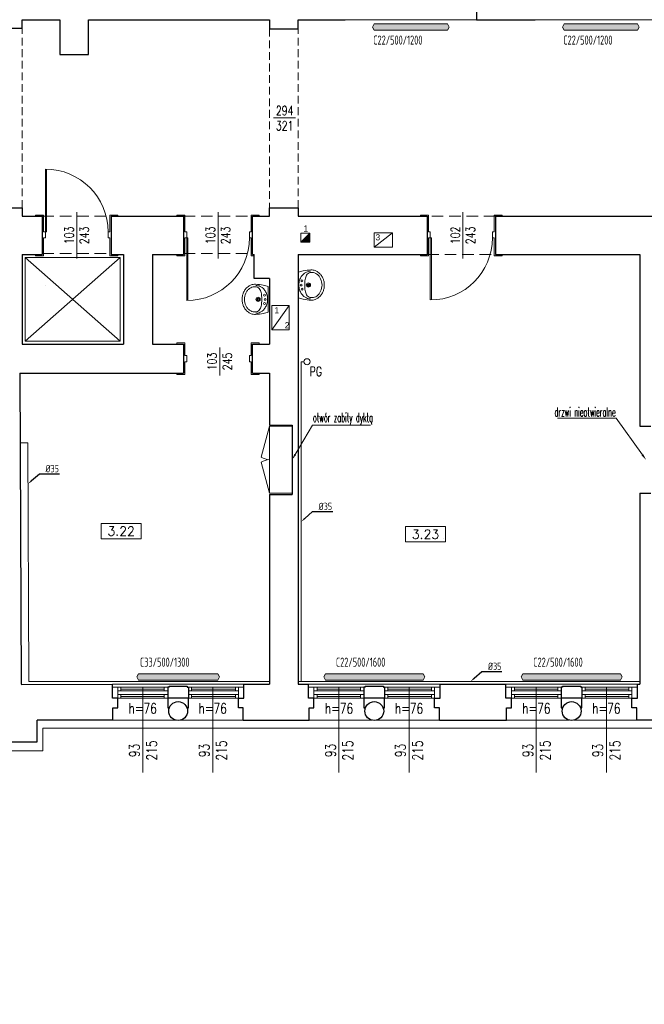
# Model space of a CAD drawing. Header units: millimetres. Extents: x 12584 to 77584, y 9983 to 29820.
# Tile 137 of 176: x 60274 to 61300, y 25055 to 26673. Entities that reach past the tile are written whole.
import ezdxf
from ezdxf import colors
from ezdxf.entities.mleader import LeaderData, LeaderLine
from ezdxf.math import Vec2, Vec3

# ---------------------------------------------------------------- set-up
doc = ezdxf.new("R2010")
doc.units = ezdxf.units.MM
doc.linetypes.add('HIDDEN', pattern=[9.525, 6.35, -3.175])
for name, color, linetype, lineweight in [('m_armatura', 5, 'Continuous', 5), ('m_cienka', 7, 'Continuous', 5), ('m_gaz', 2, 'Continuous', 5), ('m_grzejniki', 5, 'Continuous', 5), ('m_stolarka', 7, 'Continuous', 9), ('m_tekst', 7, 'Continuous', 13), ('m_wentylacja', 1, 'Continuous', 5), ('m_widok', 7, 'Continuous', 9), ('m_ściany', 7, 'Continuous', 30), ('URZADZ', 251, 'Continuous', 5)]:
    doc.layers.add(name, color=color, linetype=linetype, lineweight=lineweight)
doc.styles.add('DIM', font='dim', dxfattribs={"width": 0.75})
doc.styles.add('ROMANS', font='Romans.shx', dxfattribs={"height": 0.2})
doc.styles.get("Standard").update_dxf_attribs({"font": 'arial.ttf'})
doc.styles.add('styl1', font='simplex.shx', dxfattribs={"width": 0.75})
doc.styles.add('WYM', font='simplex.shx', dxfattribs={"width": 0.5})

# ---------------------------------------------------------------- blocks, each defined once
blk = doc.blocks.new('erda')
at = {"layer": 'm_armatura', "color": 0, "linetype": 'Continuous', "lineweight": 9}
blk.add_line((0, 24), (0, -24), dxfattribs=at)
for points in [[(23.4, -26.1, -0.055723), (19.4, -25.7, -0.053355), (15.4, -24.3, -0.068242), (10.6, -21.3, -0.037231), (8, -18.7, -0.035892), (5.9, -15.9, -0.031111), (4.1, -12.8, -0.036961), (2.6, -9.1, -0.075561), (1.3, 0, -0.075561), (2.6, 9, -0.036961), (4.1, 12.8, -0.031111), (5.9, 15.9, -0.035892), (8, 18.7, -0.037231), (10.6, 21.3, -0.068242), (15.4, 24.3, -0.053355), (19.4, 25.6, -0.055723), (23.4, 26.1)], [(24.1, -28.5, 0.089509), (32, -27.1, 0.064128), (37.2, -24.4, 0.048386), (40.8, -21.3, 0.05549), (44.6, -16.4, 0.03039), (46.3, -13.2, 0.02334), (47.4, -10.5, 0.023932), (48.2, -7.6, 0.058495), (49.1, 0, 0.058495), (48.2, 7.6, 0.023932), (47.4, 10.4, 0.02334), (46.3, 13.2, 0.03039), (44.6, 16.3, 0.05549), (40.8, 21.3, 0.048386), (37.2, 24.3, 0.064128), (32, 27.1, 0.089509), (24.1, 28.5)]]:
    blk.add_lwpolyline(points, format="xyb", dxfattribs=at)
blk.add_lwpolyline([(12.3, 0, 0.015482), (12.3, -3.9, 0.012097), (12.7, -8, 0.034288), (13.5, -12.6, 0.041764), (14.9, -16.8, 0.079458), (17, -20.3, 0.107847), (20.4, -22.8, 0.099832), (24.1, -23.6, 0.010449), (26.5, -23.6, 0.078925), (30.8, -22.8, 0.074457), (35, -20.6, 0.072081), (39.2, -16.5, 0.053308), (42.2, -11.6, 0.106485), (44.8, 0, 0.106485), (42.2, 11.5, 0.053308), (39.2, 16.5, 0.072081), (35, 20.6, 0.074457), (30.8, 22.8, 0.078925), (26.5, 23.6, 0.010449), (24.1, 23.6, 0.099832), (20.4, 22.7, 0.107847), (17, 20.3, 0.079458), (14.9, 16.8, 0.041764), (13.5, 12.6, 0.034288), (12.7, 7.9, 0.012097), (12.3, 3.9, 0.015482)], format="xyb", close=True, dxfattribs=at)
for centre, radius in [((5.8, 0), 1.77), ((7.2, 7.9), 1.77), ((19.2, 0), 4), ((19.2, 0), 2.5), ((19.2, 0), 0.236), ((7.3, -7.9), 1.77)]:
    blk.add_circle(centre, radius, dxfattribs=at)
for points, knots in [([(24.1, 28.5), (19.1, 28), (11, 27.1), (3.1, 24.9), (0, 24)], [0, 0, 0, 0, 149.055648, 245.530262, 245.530262, 245.530262, 245.530262]), ([(24.1, -28.5), (19.2, -28), (11, -27.1), (3.1, -24.9), (0, -24)], [0, 0, 0, 0, 147.868586, 245.505724, 245.505724, 245.505724, 245.505724])]:
    blk.add_open_spline(points, degree=3, knots=knots, dxfattribs=at)

msp = doc.modelspace()

# ---------------------------------------------------------------- hatches: boundary and pattern name
at = {"layer": 'm_grzejniki'}
h = msp.add_hatch(color=256, dxfattribs=at)
h.dxf.hatch_style = 1
h.paths.add_polyline_path([(60979.4, 26661.1), (60976.4, 26666.1), (60856.4, 26666.1), (60853.4, 26661.1), (60856.4, 26656.1), (60976.4, 26656.1)])
h = msp.add_hatch(color=256, dxfattribs=at)
h.dxf.hatch_style = 1
h.paths.add_polyline_path([(61291.4, 26661.1), (61288.4, 26666.1), (61168.4, 26666.1), (61165.4, 26661.1), (61168.4, 26656.1), (61288.4, 26656.1)])
h = msp.add_hatch(color=256, dxfattribs=at)
h.dxf.hatch_style = 1
h.paths.add_polyline_path([(60599.4, 25588.1), (60602.4, 25593.1), (60599.4, 25598.1), (60469.4, 25598.1), (60466.4, 25593.1), (60469.4, 25588.1)])
h = msp.add_hatch(color=256, dxfattribs=at)
h.dxf.hatch_style = 1
h.paths.add_polyline_path([(60939.4, 25593.1), (60936.4, 25598.1), (60776.4, 25598.1), (60773.4, 25593.1), (60776.4, 25588.1), (60936.4, 25588.1)])
h = msp.add_hatch(color=256, dxfattribs=at)
h.dxf.hatch_style = 1
h.paths.add_polyline_path([(61263.4, 25593.1), (61260.4, 25598.1), (61100.4, 25598.1), (61097.4, 25593.1), (61100.4, 25588.1), (61260.4, 25588.1)])
at = {"layer": 'm_wentylacja', "ltscale": 2}
msp.add_hatch(color=256, dxfattribs=at).paths.add_polyline_path([(60750.8, 26307.5), (60750.8, 26322.5), (60735.8, 26307.5)])

# ---------------------------------------------------------------- linework, layer by layer
at = {"layer": 'm_cienka', "linetype": 'HIDDEN', "ltscale": 2}
for p, q in [((60278.4, 26364.1), (60278.4, 26659.1)), ((60684.4, 26658.1), (60684.4, 26364.1)), ((60731.4, 26364.1), (60731.4, 26658.1))]:
    msp.add_line(p, q, dxfattribs=at)
at = {"layer": 'm_cienka', "ltscale": 2}
for p, q in [((60727.3, 26511.8), (60691.2, 26511.8)), ((60367.9, 26356.8), (60367.9, 26280.6)), ((60599.9, 26356.8), (60599.9, 26280.6)), ((61001.9, 26356.8), (61001.9, 26280.6)), ((60602.6, 26134.4), (60602.6, 26088.3))]:
    msp.add_line(p, q, dxfattribs=at)
at = {"layer": 'm_cienka', "linetype": 'HIDDEN', "ltscale": 3}
for p, q in [((60311.4, 26350.1), (60424.4, 26350.1)), ((60543.4, 26350.1), (60656.4, 26350.1)), ((61055.4, 26350.1), (60943.4, 26350.1)), ((60311.4, 26289.1), (60424.4, 26289.1)), ((60543.4, 26289.1), (60656.4, 26289.1)), ((60943.4, 26287.1), (61055.4, 26287.1))]:
    msp.add_line(p, q, dxfattribs=at)
at = {"layer": 'm_cienka'}
for p, q in [((60283.4, 26282.1), (60439.4, 26282.1)), ((60283.4, 26282.1), (60283.4, 26145.1)), ((60283.4, 26145.1), (60439.4, 26282.1)), ((60283.4, 26282.1), (60439.4, 26145.1)), ((60439.4, 26282.1), (60439.4, 26145.1)), ((60283.4, 26145.1), (60439.4, 26145.1)), ((60670.6, 25954.2), (60684.4, 26005.1)), ((60684.4, 26005.1), (60721.4, 26005.1)), ((60684.4, 26005.1), (60684.4, 25895.1)), ((60721.4, 26005.1), (60721.4, 25895.1)), ((60670.6, 25946), (60684.4, 25895.1)), ((60684.4, 25895.1), (60721.4, 25895.1)), ((60407.8, 25845.2), (60407.8, 25820.2)), ((60473.8, 25845.2), (60407.8, 25845.2)), ((60473.8, 25820.2), (60473.8, 25845.2)), ((60907.5, 25840.1), (60907.5, 25815.1)), ((60973.5, 25840.1), (60907.5, 25840.1)), ((60973.5, 25815.1), (60973.5, 25840.1)), ((60407.8, 25820.2), (60473.8, 25820.2)), ((60907.5, 25815.1), (60973.5, 25815.1))]:
    msp.add_line(p, q, dxfattribs=at)
at = {"layer": 'm_cienka', "ltscale": 3}
for p, q in [((60476.4, 25576.1), (60476.4, 25436.1)), ((60591.4, 25576.1), (60591.4, 25436.1)), ((60798.4, 25576.1), (60798.4, 25436.1)), ((60913.4, 25576.1), (60913.4, 25436.1)), ((61122.4, 25576.1), (61122.4, 25436.1)), ((61237.4, 25576.1), (61237.4, 25436.1))]:
    msp.add_line(p, q, dxfattribs=at)
at = {"layer": 'm_cienka', "ltscale": 2}
msp.add_lwpolyline([(59815.4, 25471.8), (60312.4, 25471.8), (60312.4, 25508.7), (62006.4, 25508.7), (62006.4, 25055.2), (63134.4, 25055.2), (63134.4, 26247.3), (63241.4, 26247.3), (63241.4, 26771.3), (63134.4, 26771.3), (63134.4, 27968.3), (62007.4, 27968.3), (62007.4, 26754.6), (60753.4, 26754.6), (60753.4, 27748.3), (59446.2, 27748.3)], dxfattribs=at)
for centre, start, end in [((60687.6, 25986.3), 242.051, 264.8838), ((60687.6, 25913.9), 95.1162, 117.949)]:
    msp.add_arc(centre, 36.4, start, end, dxfattribs=at)
at = {"layer": 'm_gaz'}
for points in [[(60731.4, 25585.6), (60736.4, 25585.6), (60736.4, 26111)], [(60736.4, 26111), (60741, 26111)], [(60274.9, 25977.8), (60287.6, 25977.8), (60289.1, 25585.6)], [(60289.1, 25585.6), (60684.4, 25585.6)], [(60736.4, 25585.6), (61292.4, 25585.6)]]:
    msp.add_lwpolyline(points, dxfattribs=at)
msp.add_circle((60746, 26111), 5, dxfattribs=at)
at = {"layer": 'm_grzejniki'}
for p, q in [((60853.4, 26661.1), (60856.4, 26666.1)), ((60856.4, 26666.1), (60976.4, 26666.1)), ((60979.4, 26661.1), (60976.4, 26666.1)), ((61165.4, 26661.1), (61168.4, 26666.1)), ((61168.4, 26666.1), (61288.4, 26666.1)), ((61291.4, 26661.1), (61288.4, 26666.1)), ((60853.4, 26661.1), (60856.4, 26656.1)), ((60856.4, 26656.1), (60976.4, 26656.1)), ((60979.4, 26661.1), (60976.4, 26656.1)), ((61165.4, 26661.1), (61168.4, 26656.1)), ((61168.4, 26656.1), (61288.4, 26656.1)), ((61291.4, 26661.1), (61288.4, 26656.1)), ((60466.4, 25593.1), (60469.4, 25598.1)), ((60469.4, 25598.1), (60599.4, 25598.1)), ((60602.4, 25593.1), (60599.4, 25598.1)), ((60773.4, 25593.1), (60776.4, 25598.1)), ((60776.4, 25598.1), (60936.4, 25598.1)), ((60939.4, 25593.1), (60936.4, 25598.1)), ((61097.4, 25593.1), (61100.4, 25598.1)), ((61100.4, 25598.1), (61260.4, 25598.1)), ((61263.4, 25593.1), (61260.4, 25598.1)), ((60466.4, 25593.1), (60469.4, 25588.1)), ((60469.4, 25588.1), (60599.4, 25588.1)), ((60602.4, 25593.1), (60599.4, 25588.1)), ((60773.4, 25593.1), (60776.4, 25588.1)), ((60776.4, 25588.1), (60936.4, 25588.1)), ((60939.4, 25593.1), (60936.4, 25588.1)), ((61097.4, 25593.1), (61100.4, 25588.1)), ((61100.4, 25588.1), (61260.4, 25588.1)), ((61263.4, 25593.1), (61260.4, 25588.1))]:
    msp.add_line(p, q, dxfattribs=at)
at = {"layer": 'm_stolarka', "ltscale": 2}
for p, q in [((60316.4, 26324.6), (60316.4, 26427.6)), ((60318.4, 26324.6), (60318.4, 26427.6)), ((60313.4, 26352.1), (60300.4, 26352.1)), ((60300.4, 26352.1), (60300.4, 26350.1)), ((60313.4, 26352.1), (60313.4, 26350.1)), ((60313.4, 26352.1), (60313.4, 26324.6)), ((60422.4, 26352.1), (60435.4, 26352.1)), ((60422.4, 26352.1), (60422.4, 26350.1)), ((60422.4, 26352.1), (60422.4, 26324.6)), ((60435.4, 26352.1), (60435.4, 26350.1)), ((60545.4, 26352.1), (60532.4, 26352.1)), ((60532.4, 26352.1), (60532.4, 26350.1)), ((60545.4, 26352.1), (60545.4, 26350.1)), ((60545.4, 26352.1), (60545.4, 26324.6)), ((60654.4, 26352.1), (60667.4, 26352.1)), ((60654.4, 26352.1), (60654.4, 26350.1)), ((60654.4, 26352.1), (60654.4, 26324.6)), ((60667.4, 26352.1), (60667.4, 26350.1)), ((60945.4, 26352.1), (60932.4, 26352.1)), ((60932.4, 26352.1), (60932.4, 26350.1)), ((60945.4, 26352.1), (60945.4, 26350.1)), ((60945.4, 26352.1), (60945.4, 26324.6)), ((61053.4, 26352.1), (61066.4, 26352.1)), ((61053.4, 26352.1), (61053.4, 26350.1)), ((61053.4, 26352.1), (61053.4, 26324.6)), ((61066.4, 26352.1), (61066.4, 26350.1)), ((60313.4, 26324.6), (60316.4, 26324.6)), ((60316.4, 26324.6), (60316.4, 26314.6)), ((60318.4, 26324.6), (60316.4, 26324.6)), ((60422.4, 26324.6), (60419.4, 26324.6)), ((60419.4, 26324.6), (60419.4, 26314.6)), ((60545.4, 26324.6), (60548.4, 26324.6)), ((60548.4, 26324.6), (60548.4, 26314.6)), ((60654.4, 26324.6), (60651.4, 26324.6)), ((60651.4, 26324.6), (60651.4, 26314.6)), ((60945.4, 26324.6), (60948.4, 26324.6)), ((60948.4, 26324.6), (60948.4, 26314.6)), ((61053.4, 26324.6), (61050.4, 26324.6)), ((61050.4, 26324.6), (61050.4, 26314.6)), ((60316.4, 26314.6), (60313.4, 26314.6)), ((60313.4, 26314.6), (60313.4, 26285.1)), ((60419.4, 26314.6), (60422.4, 26314.6)), ((60419.4, 26314.6), (60419.4, 26314.6)), ((60422.4, 26314.6), (60422.4, 26285.1)), ((60548.4, 26314.6), (60545.4, 26314.6)), ((60545.4, 26314.6), (60545.4, 26285.1)), ((60548.4, 26314.6), (60548.4, 26211.6)), ((60550.4, 26314.6), (60548.4, 26314.6)), ((60550.4, 26314.6), (60550.4, 26211.6)), ((60651.4, 26314.6), (60654.4, 26314.6)), ((60651.4, 26314.6), (60651.4, 26314.6)), ((60654.4, 26314.6), (60654.4, 26285.1)), ((60948.4, 26314.6), (60945.4, 26314.6)), ((60945.4, 26314.6), (60945.4, 26285.1)), ((60950.4, 26314.6), (60948.4, 26314.6)), ((61050.4, 26314.6), (61053.4, 26314.6)), ((61050.4, 26314.6), (61050.4, 26314.6)), ((61053.4, 26314.6), (61053.4, 26285.1)), ((60300.4, 26285.1), (60300.4, 26287.1)), ((60313.4, 26285.1), (60300.4, 26285.1)), ((60422.4, 26285.1), (60435.4, 26285.1)), ((60435.4, 26285.1), (60435.4, 26287.1)), ((60532.4, 26285.1), (60532.4, 26287.1)), ((60545.4, 26285.1), (60532.4, 26285.1)), ((60654.4, 26285.1), (60659.4, 26285.1)), ((60932.4, 26285.1), (60932.4, 26287.1)), ((60945.4, 26285.1), (60932.4, 26285.1)), ((61053.4, 26285.1), (61066.4, 26285.1)), ((61066.4, 26285.1), (61066.4, 26287.1)), ((60316.4, 26237.1), (60316.4, 26237.1)), ((60548.4, 26237.1), (60548.4, 26237.1)), ((60545.4, 26142.1), (60532.4, 26142.1)), ((60532.4, 26142.1), (60532.4, 26140.1)), ((60545.4, 26142.1), (60545.4, 26140.1)), ((60545.4, 26142.1), (60545.4, 26121.1)), ((60654.4, 26142.1), (60667.4, 26142.1)), ((60654.4, 26142.1), (60654.4, 26140.1)), ((60654.4, 26142.1), (60654.4, 26121.1)), ((60667.4, 26142.1), (60667.4, 26140.1)), ((60545.4, 26121.1), (60548.4, 26121.1)), ((60548.4, 26121.1), (60548.4, 26111.1)), ((60654.4, 26121.1), (60651.4, 26121.1)), ((60651.4, 26121.1), (60651.4, 26111.1)), ((60548.4, 26111.1), (60545.4, 26111.1)), ((60545.4, 26111.1), (60545.4, 26090.1)), ((60651.4, 26111.1), (60654.4, 26111.1)), ((60651.4, 26111.1), (60651.4, 26111.1)), ((60654.4, 26111.1), (60654.4, 26090.1)), ((60532.4, 26090.1), (60532.4, 26092.1)), ((60545.4, 26090.1), (60532.4, 26090.1)), ((60654.4, 26090.1), (60667.4, 26090.1)), ((60667.4, 26090.1), (60667.4, 26092.1))]:
    msp.add_line(p, q, dxfattribs=at)
at = {"layer": 'm_stolarka'}
for p, q in [((60948.4, 26314.6), (60948.4, 26212.6)), ((60950.4, 26314.6), (60950.4, 26212.6)), ((61050.4, 26314.6), (61050.4, 26314.6)), ((60948.4, 26212.6), (60948.4, 26212.6)), ((60470.6, 25825.9), (60470.6, 25825.9)), ((60970.4, 25820.8), (60970.4, 25820.8)), ((60517.4, 25576.1), (60435.4, 25576.1)), ((60517.4, 25570.1), (60435.4, 25570.1)), ((60517.4, 25564.1), (60435.4, 25564.1)), ((60440.4, 25570.1), (60440.4, 25576.1)), ((60511.5, 25573.1), (60440.4, 25573.1)), ((60440.4, 25564.1), (60440.4, 25558.1)), ((60511.5, 25570.1), (60511.5, 25576.1)), ((60511.5, 25564.1), (60511.5, 25558.1)), ((60633.4, 25576.1), (60551.4, 25576.1)), ((60633.4, 25570.1), (60551.4, 25570.1)), ((60633.4, 25564.1), (60551.4, 25564.1)), ((60556.4, 25570.1), (60556.4, 25576.1)), ((60628.4, 25573.1), (60556.4, 25573.1)), ((60556.4, 25564.1), (60556.4, 25558.1)), ((60628.4, 25570.1), (60628.4, 25576.1)), ((60628.4, 25564.1), (60628.4, 25558.1)), ((60839.4, 25576.1), (60757.4, 25576.1)), ((60839.4, 25570.1), (60757.4, 25570.1)), ((60839.4, 25564.1), (60757.4, 25564.1)), ((60762.4, 25570.1), (60762.4, 25576.1)), ((60833.5, 25573.1), (60762.4, 25573.1)), ((60762.4, 25564.1), (60762.4, 25558.1)), ((60833.5, 25570.1), (60833.5, 25576.1)), ((60833.5, 25564.1), (60833.5, 25558.1)), ((60955.4, 25576.1), (60873.4, 25576.1)), ((60955.4, 25570.1), (60873.4, 25570.1)), ((60955.4, 25564.1), (60873.4, 25564.1)), ((60878.4, 25570.1), (60878.4, 25576.1)), ((60950.4, 25573.1), (60878.4, 25573.1)), ((60878.4, 25564.1), (60878.4, 25558.1)), ((60950.4, 25570.1), (60950.4, 25576.1)), ((60950.4, 25564.1), (60950.4, 25558.1)), ((61163.4, 25576.1), (61081.4, 25576.1)), ((61163.4, 25570.1), (61081.4, 25570.1)), ((61163.4, 25564.1), (61081.4, 25564.1)), ((61086.4, 25570.1), (61086.4, 25576.1)), ((61157.5, 25573.1), (61086.4, 25573.1)), ((61086.4, 25564.1), (61086.4, 25558.1)), ((61157.5, 25570.1), (61157.5, 25576.1)), ((61157.5, 25564.1), (61157.5, 25558.1)), ((61279.4, 25576.1), (61197.4, 25576.1)), ((61279.4, 25570.1), (61197.4, 25570.1)), ((61279.4, 25564.1), (61197.4, 25564.1)), ((61202.4, 25570.1), (61202.4, 25576.1)), ((61274.4, 25573.1), (61202.4, 25573.1)), ((61202.4, 25564.1), (61202.4, 25558.1)), ((61274.4, 25570.1), (61274.4, 25576.1)), ((61274.4, 25564.1), (61274.4, 25558.1)), ((60517.4, 25558.1), (60435.4, 25558.1)), ((60440.4, 25561.1), (60511.5, 25561.1)), ((60633.4, 25558.1), (60551.4, 25558.1)), ((60556.4, 25561.1), (60628.4, 25561.1)), ((60839.4, 25558.1), (60757.4, 25558.1)), ((60762.4, 25561.1), (60833.5, 25561.1)), ((60955.4, 25558.1), (60873.4, 25558.1)), ((60878.4, 25561.1), (60950.4, 25561.1)), ((61163.4, 25558.1), (61081.4, 25558.1)), ((61086.4, 25561.1), (61157.5, 25561.1)), ((61279.4, 25558.1), (61197.4, 25558.1)), ((61202.4, 25561.1), (61274.4, 25561.1))]:
    msp.add_line(p, q, dxfattribs=at)
for points in [[(60426.4, 25576.1), (60435.4, 25576.1), (60435.4, 25558.1), (60426.4, 25558.1)], [(60642.4, 25576.1), (60633.4, 25576.1), (60633.4, 25558.1), (60642.4, 25558.1)], [(60748.4, 25576.1), (60757.4, 25576.1), (60757.4, 25558.1), (60748.4, 25558.1)], [(60964.4, 25576.1), (60955.4, 25576.1), (60955.4, 25558.1), (60964.4, 25558.1)], [(61072.4, 25576.1), (61081.4, 25576.1), (61081.4, 25558.1), (61072.4, 25558.1)], [(61288.4, 25576.1), (61279.4, 25576.1), (61279.4, 25558.1), (61288.4, 25558.1)]]:
    msp.add_lwpolyline(points, close=True, dxfattribs=at)
at = {"layer": 'm_stolarka', "ltscale": 2}
for centre, start, end in [((60316.4, 26324.6), 0, 90), ((60548.4, 26314.6), 270, 0)]:
    msp.add_arc(centre, 103, start, end, dxfattribs=at)
at = {"layer": 'm_stolarka'}
msp.add_arc((60948.4, 26314.6), 102, 270, 0, dxfattribs=at)
at = {"layer": 'm_wentylacja', "ltscale": 2}
for p, q in [((60750.8, 26322.5), (60735.8, 26307.5)), ((60716.4, 26203.5), (60688.4, 26163.5))]:
    msp.add_line(p, q, dxfattribs=at)
at = {"layer": 'm_wentylacja'}
for p, q in [((60856.4, 26299.1), (60856.4, 26323.1)), ((60886.4, 26323.1), (60856.4, 26323.1)), ((60856.4, 26299.1), (60886.4, 26323.1)), ((60886.4, 26299.1), (60886.4, 26323.1)), ((60856.4, 26299.1), (60886.4, 26299.1))]:
    msp.add_line(p, q, dxfattribs=at)
at = {"layer": 'm_wentylacja', "ltscale": 2}
for points in [[(60735.8, 26322.5), (60735.8, 26307.5), (60750.8, 26307.5), (60750.8, 26322.5)], [(60688.4, 26163.5), (60716.4, 26163.5), (60716.4, 26203.5), (60688.4, 26203.5)]]:
    msp.add_lwpolyline(points, close=True, dxfattribs=at)
at = {"layer": 'm_widok'}
for p, q in [((60808.4, 26673.1), (61024.4, 26673.1)), ((61120.4, 26673.1), (61336.4, 26673.1)), ((60426.4, 25581.1), (60642.4, 25581.1)), ((60748.4, 25581.1), (60964.4, 25581.1)), ((61072.4, 25581.1), (61288.4, 25581.1)), ((60530.5, 25522.1), (60427.4, 25522.1)), ((60641.4, 25522.1), (60538.3, 25522.1)), ((60852.5, 25522.1), (60749.4, 25522.1)), ((60963.4, 25522.1), (60860.3, 25522.1)), ((61176.5, 25522.1), (61073.4, 25522.1)), ((61287.4, 25522.1), (61184.3, 25522.1))]:
    msp.add_line(p, q, dxfattribs=at)
at = {"layer": 'm_ściany'}
for p, q in [((61024.4, 26696.1), (61024.4, 26673.1)), ((60278.4, 26659.1), (60278.4, 26673.1)), ((60278.4, 26673.1), (60340.4, 26673.1)), ((60340.4, 26673.1), (60340.4, 26616.1)), ((60387.4, 26673.1), (60684.4, 26673.1)), ((60387.4, 26616.1), (60387.4, 26673.1)), ((60684.4, 26673.1), (60684.4, 26658.1)), ((60731.4, 26658.1), (60731.4, 26673.1)), ((60731.4, 26673.1), (60808.4, 26673.1)), ((60230.4, 26659.1), (60278.4, 26659.1)), ((60684.4, 26658.1), (60731.4, 26658.1)), ((60340.4, 26616.1), (60387.4, 26616.1)), ((60230.4, 26364.1), (60278.4, 26364.1)), ((60278.4, 26364.1), (60278.4, 26350.1)), ((60684.4, 26350.1), (60684.4, 26364.1)), ((60684.4, 26364.1), (60731.4, 26364.1)), ((60731.4, 26364.1), (60731.4, 26350.1)), ((60278.4, 26350.1), (60311.4, 26350.1)), ((60311.4, 26350.1), (60311.4, 26287.1)), ((60424.4, 26350.1), (60424.4, 26287.1)), ((60424.4, 26350.1), (60543.4, 26350.1)), ((60543.4, 26350.1), (60543.4, 26287.1)), ((60656.4, 26350.1), (60684.4, 26350.1)), ((60656.4, 26287.1), (60656.4, 26350.1)), ((60731.4, 26350.1), (60943.4, 26350.1)), ((60943.4, 26350.1), (60943.4, 26287.1)), ((61055.4, 26350.1), (61055.4, 26287.1)), ((61055.4, 26350.1), (61621.4, 26350.1)), ((60278.4, 26287.1), (60311.4, 26287.1)), ((60278.4, 26287.1), (60278.4, 26140.1)), ((60424.4, 26287.1), (60444.4, 26287.1)), ((60444.4, 26287.1), (60444.4, 26140.1)), ((60492.4, 26287.1), (60543.4, 26287.1)), ((60492.4, 26287.1), (60492.4, 26140.1)), ((60656.4, 26287.1), (60659.4, 26287.1)), ((60731.4, 26287.1), (60886.4, 26287.1)), ((60731.4, 26287.1), (60731.4, 26007.1)), ((60886.4, 26287.1), (60943.4, 26287.1)), ((61055.4, 26287.1), (61292.4, 26287.1)), ((61292.4, 26287.1), (61292.4, 26005.1)), ((60684.4, 26248.1), (60684.4, 26140.1)), ((60278.4, 26140.1), (60444.4, 26140.1)), ((60492.4, 26140.1), (60543.4, 26140.1)), ((60543.4, 26140.1), (60543.4, 26092.1)), ((60656.4, 26092.1), (60656.4, 26140.1)), ((60656.4, 26140.1), (60684.4, 26140.1)), ((60274.4, 26092.1), (60543.4, 26092.1)), ((60274.4, 26092.1), (60276.4, 25581.1)), ((60656.4, 26092.1), (60684.4, 26092.1)), ((60684.4, 26092.1), (60684.4, 26007.1)), ((60684.4, 26007.1), (60721.4, 26007.1)), ((60731.4, 26007.1), (60731.4, 25581.1)), ((60684.4, 25893.1), (60721.4, 25893.1)), ((60684.4, 25893.1), (60684.4, 25581.1)), ((61292.4, 25895.1), (61292.4, 25581.1)), ((60276.4, 25580.5), (60426.4, 25581.1)), ((60426.4, 25558.1), (60426.4, 25581.1)), ((60642.4, 25581.1), (60684.4, 25581.1)), ((60642.4, 25558.1), (60642.4, 25581.1)), ((60731.4, 25581.1), (60748.4, 25581.1)), ((60748.4, 25558.1), (60748.4, 25581.1)), ((60964.4, 25558.1), (60964.4, 25581.1)), ((61072.4, 25558.1), (61072.4, 25581.1)), ((61288.4, 25558.1), (61288.4, 25581.1)), ((60435.4, 25558.1), (60426.4, 25558.1)), ((60435.4, 25542.1), (60435.4, 25558.1)), ((60517.4, 25558.1), (60517.4, 25542.1)), ((60551.4, 25558.1), (60517.4, 25558.1)), ((60551.4, 25542.1), (60551.4, 25558.1)), ((60633.4, 25542.1), (60633.4, 25558.1)), ((60633.4, 25558.1), (60642.4, 25558.1)), ((60757.4, 25558.1), (60748.4, 25558.1)), ((60757.4, 25542.1), (60757.4, 25558.1)), ((60839.4, 25558.1), (60839.4, 25542.1)), ((60873.4, 25558.1), (60839.4, 25558.1)), ((60873.4, 25542.1), (60873.4, 25558.1)), ((60955.4, 25542.1), (60955.4, 25558.1)), ((60955.4, 25558.1), (60964.4, 25558.1)), ((61081.4, 25558.1), (61072.4, 25558.1)), ((61081.4, 25542.1), (61081.4, 25558.1)), ((61163.4, 25558.1), (61163.4, 25542.1)), ((61197.4, 25558.1), (61163.4, 25558.1)), ((61197.4, 25542.1), (61197.4, 25558.1)), ((61279.4, 25542.1), (61279.4, 25558.1)), ((61279.4, 25558.1), (61288.4, 25558.1)), ((60427.4, 25522.1), (60427.4, 25542.1)), ((60427.4, 25542.1), (60435.4, 25542.1)), ((60517.4, 25542.1), (60519.7, 25542.1)), ((60549.1, 25542.1), (60551.4, 25542.1)), ((60641.4, 25542.1), (60633.4, 25542.1)), ((60641.4, 25522.1), (60641.4, 25542.1)), ((60749.4, 25522.1), (60749.4, 25542.1)), ((60749.4, 25542.1), (60757.4, 25542.1)), ((60839.4, 25542.1), (60841.7, 25542.1)), ((60871.1, 25542.1), (60873.4, 25542.1)), ((60963.4, 25542.1), (60955.4, 25542.1)), ((60963.4, 25522.1), (60963.4, 25542.1)), ((61073.4, 25522.1), (61073.4, 25542.1)), ((61073.4, 25542.1), (61081.4, 25542.1)), ((61163.4, 25542.1), (61165.7, 25542.1)), ((61195.1, 25542.1), (61197.4, 25542.1)), ((61287.4, 25542.1), (61279.4, 25542.1)), ((61287.4, 25522.1), (61287.4, 25542.1)), ((60302.9, 25486.3), (60302.9, 25522.1)), ((60427.4, 25522.1), (60302.9, 25522.1)), ((60424.4, 25522.1), (60424.4, 25522.1)), ((60641.4, 25522.1), (60749.4, 25522.1)), ((60641.4, 25522.1), (60641.4, 25522.1)), ((60746.4, 25522.1), (60746.4, 25522.1)), ((60963.4, 25522.1), (60963.4, 25522.1)), ((61070.4, 25522.1), (61070.4, 25522.1)), ((61396.4, 25522.1), (61287.4, 25522.1)), ((61287.4, 25522.1), (61287.4, 25522.1)), ((60227.4, 25486.3), (60302.9, 25486.3))]:
    msp.add_line(p, q, dxfattribs=at)
at = {"layer": 'm_ściany', "ltscale": 3}
for p, q in [((61024.4, 26673.1), (61120.4, 26673.1)), ((60659.4, 26248.1), (60659.4, 26287.1)), ((60684.4, 26248.1), (60659.4, 26248.1)), ((60721.4, 26007.1), (60721.4, 25893.1)), ((61292.4, 26005.1), (61310.4, 26005.1)), ((61292.4, 25895.1), (61310.4, 25895.1)), ((60964.4, 25581.1), (61072.4, 25581.1)), ((61288.4, 25581.1), (61292.4, 25581.1)), ((60519.4, 25576.1), (60517.4, 25576.1)), ((60517.4, 25576.1), (60517.4, 25558.1)), ((60519.4, 25578.1), (60519.4, 25576.1)), ((60519.4, 25578.1), (60549.4, 25578.1)), ((60549.4, 25578.1), (60549.4, 25576.1)), ((60549.4, 25576.1), (60551.4, 25576.1)), ((60551.4, 25576.1), (60551.4, 25558.1)), ((60841.4, 25576.1), (60839.4, 25576.1)), ((60839.4, 25576.1), (60839.4, 25558.1)), ((60841.4, 25578.1), (60841.4, 25576.1)), ((60841.4, 25578.1), (60871.4, 25578.1)), ((60871.4, 25578.1), (60871.4, 25576.1)), ((60871.4, 25576.1), (60873.4, 25576.1)), ((60873.4, 25576.1), (60873.4, 25558.1)), ((61165.4, 25576.1), (61163.4, 25576.1)), ((61163.4, 25576.1), (61163.4, 25558.1)), ((61165.4, 25578.1), (61165.4, 25576.1)), ((61165.4, 25578.1), (61195.4, 25578.1)), ((61195.4, 25578.1), (61195.4, 25576.1)), ((61195.4, 25576.1), (61197.4, 25576.1)), ((61197.4, 25576.1), (61197.4, 25558.1)), ((60963.4, 25522.1), (61073.4, 25522.1))]:
    msp.add_line(p, q, dxfattribs=at)
at = {"layer": 'm_ściany'}
for centre in [(60534.4, 25537.1), (60856.4, 25537.1), (61180.4, 25537.1)]:
    msp.add_circle(centre, 15.5, dxfattribs=at)

# ---------------------------------------------------------------- block references
at = {"layer": 'URZADZ', "color": 5, "zscale": 0.875}
for p, xscale, yscale in [((60731.4, 26237.1), 0.875, 0.875), ((60682.4, 26213.6), -0.875, 0.8750000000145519)]:
    msp.add_blockref('erda', p, dxfattribs=dict(at, xscale=xscale, yscale=yscale))

# ---------------------------------------------------------------- texts
at = {"layer": 'm_gaz', "insert": (60750.3, 26102.6), "char_height": 15, "attachment_point": 1, "style": 'styl1'}
msp.add_mtext_dynamic_manual_height_columns('PG', width=324.979, gutter_width=75, heights=[0], dxfattribs=at)
at = {"layer": 'm_tekst', "char_height": 15}
for s, width, gutter_width, insert, attachment_point, style in [('C22/500/1200', 324.979, 75, (60854.6, 26647.1), 1, 'DIM'), ('C22/500/1200', 324.979, 75, (61166.6, 26647.1), 1, 'DIM'), ('3.22', 50, 1, (60440.8, 25832.7), 5, 'ROMANS'), ('3.23', 50, 1, (60940.5, 25827.6), 5, 'ROMANS'), ('C33/500/1300', 324.979, 75, (60471.6, 25624.9), 1, 'DIM'), ('C22/500/1600', 324.979, 75, (60793.3, 25624.9), 1, 'DIM'), ('C22/500/1600', 324.979, 75, (61117.3, 25624.9), 1, 'DIM')]:
    msp.add_mtext_dynamic_manual_height_columns(s, width=width, gutter_width=gutter_width, heights=[0], dxfattribs=dict(at, insert=insert, attachment_point=attachment_point, style=style))
at = {"layer": 'm_tekst', "ltscale": 3, "attachment_point": 5, "style": 'styl1'}
for s, width, insert, char_height in [('294\\P321', 53.057, (60709.3, 26511.3), 15), ('h=76', 67.252, (60476.3, 25541.5), 17), ('h=76', 67.252, (60591.2, 25541.5), 17), ('h=76', 67.252, (60798.3, 25541.5), 17), ('h=76', 67.252, (60913.2, 25541.5), 17), ('h=76', 67.252, (61122.3, 25541.5), 17), ('h=76', 67.252, (61237.2, 25541.5), 17)]:
    msp.add_mtext_dynamic_manual_height_columns(s, width=width, gutter_width=350, heights=[0], dxfattribs=dict(at, insert=insert, char_height=char_height))
at = {"layer": 'm_tekst', "ltscale": 3, "attachment_point": 5, "rotation": 90, "style": 'styl1'}
for s, width, insert, char_height in [('103\\P243', 53.057, (60367.9, 26318.7), 15), ('103\\P243', 53.057, (60599.9, 26318.7), 15), ('102\\P243', 53.057, (61001.9, 26318.7), 15), ('103\\P245', 53.057, (60602.6, 26111.4), 15), ('93\\P215', 67.252, (60476.8, 25472.4), 17), ('93\\P215', 67.252, (60591.4, 25472.4), 17), ('93\\P215', 67.252, (60798.8, 25472.4), 17), ('93\\P215', 67.252, (60913.4, 25472.4), 17), ('93\\P215', 67.252, (61122.8, 25472.4), 17), ('93\\P215', 67.252, (61237.4, 25472.4), 17)]:
    msp.add_mtext_dynamic_manual_height_columns(s, width=width, gutter_width=350, heights=[0], dxfattribs=dict(at, insert=insert, char_height=char_height))
at = {"layer": 'm_wentylacja', "color": 1, "ltscale": 2, "char_height": 10, "width": 70.617, "attachment_point": 1}
for s, insert in [('1', (60740.1, 26335)), ('3', (60858.3, 26320.5)), ('1', (60692.4, 26200.6)), ('2', (60709.4, 26176.1))]:
    msp.add_mtext(s, dxfattribs=dict(at, insert=insert))

# ---------------------------------------------------------------- leaders
at = {"layer": 'm_cienka', "ltscale": 3}
ml = msp.add_multileader_mtext('Standard', dxfattribs=at)
ml.set_content('drzwi nieotwieralne', color=7, style='WYM')
ml.set_leader_properties(color=256, linetype='ByLayer', lineweight=-1)
ml.build(insert=Vec2(0, 0))
ml.multileader.update_dxf_attribs({"text_left_attachment_type": 5, "text_right_attachment_type": 5, "dogleg_length": 0.36, "arrow_head_size": 10})
ctx = ml.context
ctx.base_point, ctx.char_height, ctx.arrow_head_size, ctx.landing_gap_size, ctx.plane_origin = Vec3(61147.4, 26018.1), 15, 10, 0.09, Vec3(61302.4, 25950.1)
ctx.left_attachment, ctx.right_attachment, ctx.text_align_type = 5, 5, 2
notes = []
notes.append((ctx, [(0, (1, 1, 0), (61253.3, 26018.1), (-1, 0), 0.36, [(0, [(61302.4, 25950.1)], 0, [])])]))
ctx.mtext.insert, ctx.mtext.alignment, ctx.mtext.flow_direction = Vec3(61252.8, 26036.1), 3, 5
ml = msp.add_multileader_mtext('Standard', dxfattribs=at)
ml.set_content('otwór zabity dyktą', color=7, style='WYM')
ml.set_leader_properties(color=256, linetype='ByLayer', lineweight=-1)
ml.build(insert=Vec2(0, 0))
ml.multileader.update_dxf_attribs({"text_left_attachment_type": 5, "text_right_attachment_type": 5, "dogleg_length": 0.36, "arrow_head_size": 10})
ctx = ml.context
ctx.base_point, ctx.char_height, ctx.arrow_head_size, ctx.landing_gap_size, ctx.plane_origin = Vec3(60755.5, 26006.9), 15, 10, 0.09, Vec3(60721.4, 25950.1)
ctx.left_attachment, ctx.right_attachment = 5, 5
notes.append((ctx, [(0, (1, 1, 0), (60755.2, 26006.9), (1, 0), 0.36, [(0, [(60721.4, 25950.1)], 0, [])])]))
ctx.mtext.insert, ctx.mtext.flow_direction = Vec3(60755.6, 26026.9), 5
at = {"layer": 'm_gaz'}
ml = msp.add_multileader_mtext('Standard', dxfattribs=at)
ml.set_content('%%C35', color=256, style='DIM')
ml.set_leader_properties(color=256)
ml.build(insert=Vec2(0, 0))
ml.multileader.update_dxf_attribs({"text_left_attachment_type": 5, "text_right_attachment_type": 5, "arrow_head_size": 8})
ctx = ml.context
ctx.base_point, ctx.char_height, ctx.arrow_head_size, ctx.plane_origin = Vec3(60314.6, 25927), 12, 8, Vec3(60286.7, 25883)
ctx.left_attachment, ctx.right_attachment = 5, 5
notes.append((ctx, [(0, (1, 1, 0), (60306.6, 25927), (1, 0), 8, [(0, [(60287.9, 25910.4)], 0, [])])]))
ctx.mtext.insert, ctx.mtext.flow_direction = Vec3(60316.6, 25941.4), 5
ml = msp.add_multileader_mtext('Standard', dxfattribs=at)
ml.set_content('%%C35', color=256, style='DIM')
ml.set_leader_properties(color=256)
ml.build(insert=Vec2(0, 0))
ml.multileader.update_dxf_attribs({"text_left_attachment_type": 5, "text_right_attachment_type": 5, "arrow_head_size": 8})
ctx = ml.context
ctx.base_point, ctx.char_height, ctx.arrow_head_size, ctx.plane_origin = Vec3(60763.1, 25864.9), 12, 8, Vec3(60735.3, 25820.9)
ctx.left_attachment, ctx.right_attachment = 5, 5
notes.append((ctx, [(0, (1, 1, 0), (60755.1, 25864.9), (1, 0), 8, [(0, [(60736.4, 25848.3)], 0, [])])]))
ctx.mtext.insert, ctx.mtext.flow_direction = Vec3(60765.1, 25879.3), 5
ml = msp.add_multileader_mtext('Standard', dxfattribs=at)
ml.set_content('%%C35', color=256, style='DIM')
ml.set_leader_properties(color=256)
ml.build(insert=Vec2(0, 0))
ml.multileader.update_dxf_attribs({"text_left_attachment_type": 5, "text_right_attachment_type": 5, "arrow_head_size": 8})
ctx = ml.context
ctx.base_point, ctx.char_height, ctx.arrow_head_size, ctx.plane_origin = Vec3(61041.1, 25602.2), 12, 8, Vec3(61013.3, 25558.2)
ctx.left_attachment, ctx.right_attachment = 5, 5
notes.append((ctx, [(0, (1, 1, 0), (61033.1, 25602.2), (1, 0), 8, [(0, [(61014.4, 25585.6)], 0, [])])]))
ctx.mtext.insert, ctx.mtext.flow_direction = Vec3(61043.1, 25616.6), 5
for ctx, leaders in notes:
    for number, flags, end, landing, length, lines in leaders:
        leader = LeaderData()
        leader.index, (leader.has_last_leader_line, leader.has_dogleg_vector, leader.attachment_direction) = number, flags
        leader.last_leader_point, leader.dogleg_vector, leader.dogleg_length = Vec3(end), Vec3(landing), length
        for number, points, colour, breaks in lines:
            line = LeaderLine()
            line.index, line.vertices, line.color, line.breaks = number, Vec3.list(points), colors.encode_raw_color(colour), breaks
            leader.lines.append(line)
        ctx.leaders.append(leader)

doc.saveas('drawing.dxf')
